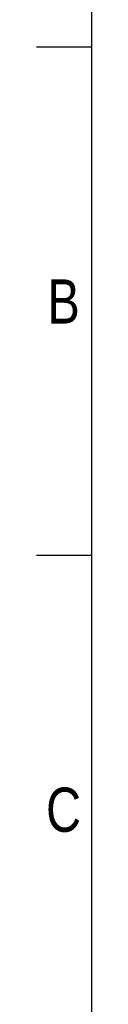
# Model space of a CAD drawing. Header units: millimetres. Extents: x 0 to 420, y 0 to 297.
# Tile 20 of 55: x 0 to 5, y 154 to 246. Entities that reach past the tile are written whole.
import ezdxf

# ---------------------------------------------------------------- set-up
doc = ezdxf.new("R2010")
doc.units = ezdxf.units.MM
doc.layers.add('CARTIGLIO', color=140, linetype='Continuous')
doc.styles.add('SLDTEXTSTYLE2', font='TXT', dxfattribs={"width": 0.821468})

msp = doc.modelspace()

# ---------------------------------------------------------------- linework, layer by layer
at = {"layer": 'CARTIGLIO', "linetype": 'Continuous'}
for p, q in [((5.18012, 291.82257), (5.18012, 5.171)), ((5.18012, 243.70236), (0.0059, 243.70236)), ((5.18012, 196.09957), (0.0059, 196.09957))]:
    msp.add_line(p, q, dxfattribs=at)

# ---------------------------------------------------------------- texts
at = {"layer": 'CARTIGLIO', "char_height": 4.13937, "attachment_point": 2, "style": 'SLDTEXTSTYLE2'}
for s, insert in [('B', (2.55983, 221.95415)), ('C', (2.54959, 174.35136))]:
    msp.add_mtext(s, dxfattribs=dict(at, insert=insert))

doc.saveas('drawing.dxf')
